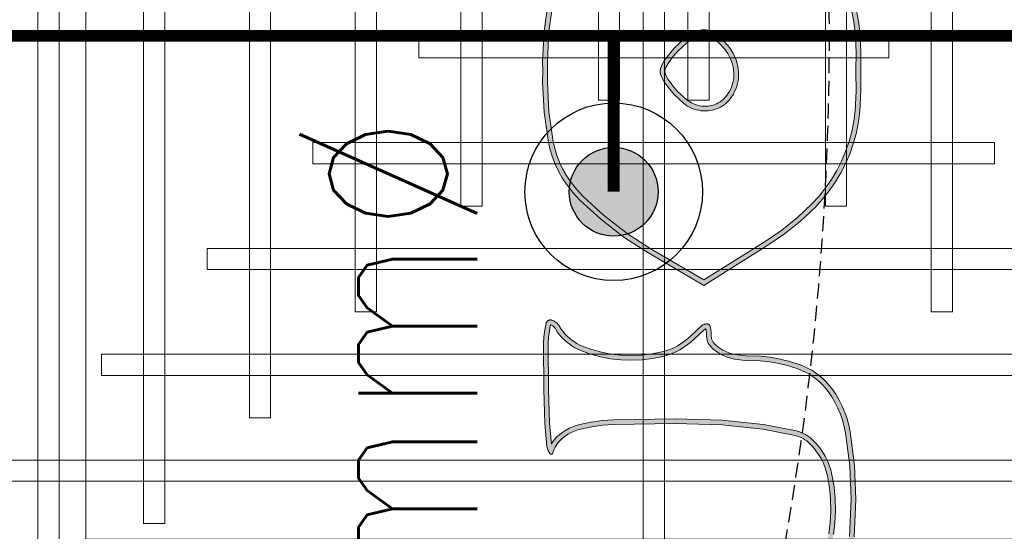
# Model space of a CAD drawing. Header units: millimetres. Extents: x -2073 to 35483, y -49920 to 11085.
# Tile 40 of 70: x 2981 to 3813, y -1872 to -1440. Entities that reach past the tile are written whole.
import ezdxf

# ---------------------------------------------------------------- set-up
doc = ezdxf.new("R2010")
doc.units = ezdxf.units.MM
doc.linetypes.add('DASHED', pattern=[19.05, 12.7, -6.35])
doc.linetypes.add('HIDDEN', pattern=[0.375, 0.25, -0.125])
doc.layers.add('Ceiling', color=14, linetype='Continuous', lineweight=9)
doc.layers.add('E Celing Lighting', color=5, linetype='DASHED', lineweight=5)
for name, color, linetype, true_color in [('FIRE-SPKLR-EQP', 1, 'Continuous', 0xff0000), ('FIRE-SPKLR-EQP-MPA-12SM-C', 2, 'HIDDEN', 0xffff00), ('FIRE-SPKLR-PIPE', 1, 'Continuous', 0xff0000), ('RCP LAYOUT', 9, 'Continuous', 0x808080), ('UPRIGHT SPRINKLER EQP', 1, 'Continuous', 0xff0000)]:
    doc.layers.add(name, color=color, linetype=linetype, true_color=true_color)
doc.layers.add('FIRE-SPKLR-TEXT', color=7, linetype='Continuous')
doc.styles.get("Standard").update_dxf_attribs({"font": 'arial.ttf', "width": 0.8})

# ---------------------------------------------------------------- blocks, each defined once
blk = doc.blocks.new('UPRIGHT SPRINKLER')
at = {"layer": 'FIRE-SPKLR-EQP-MPA-12SM-C', "linetype": 'DASHED'}
blk.add_circle((0, 0), 2450, dxfattribs=at)
blk = doc.blocks.new('SPKLR-EQP-PENDENT-68C')
at = {"layer": 'FIRE-SPKLR-EQP'}
h = blk.add_hatch(color=256, dxfattribs=at)
h.dxf.hatch_style = 1
h.paths.add_polyline_path([(37.5, 0, 1), (-37.5, 0, 1)])
for radius in [75, 37.5]:
    blk.add_circle((0, 0), radius, dxfattribs=at)
at = {"layer": 'FIRE-SPKLR-EQP-MPA-12SM-C'}
blk.add_circle((0, 0), 2450, dxfattribs=at)
blk = doc.blocks.new('kuaryfjeh')
at = {"ltscale": 0.25, "true_color": 0x808080}
h = blk.add_hatch(color=8, dxfattribs=at)
h.dxf.hatch_style = 1
h.paths.add_polyline_path([(63.599, -15.074), (63.908, -14.944), (64.204, -14.794), (64.49, -14.623), (64.763, -14.434), (65.023, -14.226), (65.268, -14.001), (65.706, -13.536), (66.106, -13.037), (66.469, -12.507), (67.698, -10.546), (66.697, -8.834), (66.217, -8.097), (65.635, -7.35), (65.042, -6.698), (64.806, -6.479), (64.552, -6.281), (64.358, -6.154), (64.155, -6.041), (63.945, -5.943), (63.729, -5.859), (63.507, -5.791), (63.281, -5.74), (62.335, -5.603), (61.379, -5.553), (61.048, -5.556), (60.716, -5.553), (59.76, -5.603), (58.814, -5.74), (58.589, -5.791), (58.367, -5.859), (58.15, -5.943), (57.94, -6.041), (57.737, -6.154), (57.543, -6.281), (57.289, -6.479), (57.053, -6.698), (56.46, -7.35), (55.878, -8.097), (55.398, -8.834), (54.397, -10.546), (55.627, -12.507), (55.989, -13.037), (56.389, -13.536), (56.827, -14.001), (57.072, -14.226), (57.332, -14.434), (57.606, -14.623), (57.891, -14.794), (58.188, -14.944), (58.496, -15.074), (58.813, -15.184), (59.136, -15.271), (59.464, -15.336), (59.796, -15.379), (60.417, -15.415), (61.048, -15.406), (61.678, -15.415), (62.3, -15.379), (62.631, -15.336), (62.96, -15.271), (63.283, -15.184)], flags=16)
h.paths.add_polyline_path([(61.681, -15.565), (62.314, -15.529), (62.656, -15.484), (62.994, -15.417), (63.327, -15.327), (63.653, -15.215), (63.971, -15.08), (64.277, -14.925), (64.571, -14.75), (64.853, -14.554), (65.121, -14.34), (65.374, -14.108), (65.819, -13.634), (66.227, -13.127), (66.594, -12.589), (67.874, -10.549), (66.825, -8.756), (66.34, -8.01), (65.75, -7.253), (65.149, -6.592), (64.904, -6.364), (64.639, -6.159), (64.436, -6.026), (64.224, -5.907), (64.004, -5.804), (63.777, -5.717), (63.545, -5.646), (63.309, -5.592), (62.35, -5.453), (61.382, -5.403), (61.048, -5.406), (60.713, -5.403), (59.745, -5.453), (58.786, -5.592), (58.55, -5.646), (58.318, -5.717), (58.091, -5.804), (57.872, -5.907), (57.659, -6.026), (57.456, -6.159), (57.192, -6.364), (56.946, -6.592), (56.345, -7.253), (55.756, -8.01), (55.271, -8.756), (54.221, -10.549), (55.501, -12.589), (55.868, -13.127), (56.276, -13.634), (56.722, -14.108), (56.974, -14.34), (57.242, -14.554), (57.524, -14.75), (57.819, -14.925), (58.124, -15.08), (58.442, -15.215), (58.768, -15.327), (59.101, -15.417), (59.44, -15.484), (59.782, -15.529), (60.414, -15.565), (61.048, -15.556)])
h = blk.add_hatch(color=8, dxfattribs=at)
h.dxf.hatch_style = 1
h.paths.add_polyline_path([(72.908, -5.701), (72.938, -5.685), (72.271, -5.62), (71.2, -5.586), (69.738, -5.583), (69.527, -5.594), (69.32, -5.621), (69.125, -5.65), (69.133, -5.669), (69.142, -5.689), (69.153, -5.708), (69.165, -5.726), (69.178, -5.743), (69.193, -5.759), (69.208, -5.775), (69.224, -5.789), (69.242, -5.802), (69.264, -5.816), (69.352, -5.871), (69.439, -5.935), (69.522, -6.004), (69.601, -6.079), (69.674, -6.159), (69.742, -6.244), (69.805, -6.332), (69.861, -6.425), (69.911, -6.521), (69.955, -6.621), (70.066, -6.931), (70.153, -7.249), (70.214, -7.572), (70.25, -7.9), (70.261, -8.238), (70.247, -8.576), (70.206, -8.911), (70.14, -9.243), (70.102, -9.382), (70.054, -9.518), (69.997, -9.651), (69.932, -9.78), (69.857, -9.903), (69.775, -10.021), (69.684, -10.134), (69.59, -10.235), (69.283, -10.569), (69.278, -10.575), (69.273, -10.583), (69.268, -10.59), (69.264, -10.598), (69.261, -10.606), (69.258, -10.615), (69.305, -10.623), (69.392, -10.632), (69.515, -10.636), (69.549, -10.64), (69.583, -10.646), (69.617, -10.654), (69.65, -10.664), (69.682, -10.676), (69.714, -10.691), (69.744, -10.708), (69.773, -10.726), (69.801, -10.747), (69.828, -10.769), (69.885, -10.825), (69.938, -10.885), (69.986, -10.948), (70.03, -11.015), (70.07, -11.085), (70.12, -11.191), (70.163, -11.302), (70.198, -11.414), (70.225, -11.529), (70.253, -11.698), (70.27, -11.868), (70.286, -12.346), (70.318, -12.651), (70.37, -12.953), (70.443, -13.252), (70.536, -13.544), (70.586, -13.671), (70.644, -13.794), (70.711, -13.914), (70.784, -14.028), (70.866, -14.137), (70.954, -14.241), (71.049, -14.339), (71.15, -14.43), (71.256, -14.514), (71.427, -14.63), (71.605, -14.735), (71.789, -14.828), (71.979, -14.909), (72.174, -14.976), (72.373, -15.031), (72.574, -15.072), (73.634, -15.205), (74.7, -15.25), (75.887, -15.195), (77.065, -15.03), (77.22, -14.995), (77.373, -14.949), (77.523, -14.891), (77.668, -14.823), (77.807, -14.744), (77.941, -14.655), (78.068, -14.557), (78.187, -14.449), (78.299, -14.333), (78.408, -14.203), (78.509, -14.065), (78.601, -13.921), (78.683, -13.771), (78.755, -13.615), (78.817, -13.456), (78.868, -13.293), (78.909, -13.126), (78.939, -12.958), (79.083, -11.619), (79.134, -10.269), (79.205, -8.189), (79.236, -7.874), (79.289, -7.562), (79.364, -7.254), (79.46, -6.953), (79.51, -6.824), (79.569, -6.699), (79.637, -6.578), (79.712, -6.462), (79.796, -6.351), (79.886, -6.247), (79.983, -6.149), (80.136, -6.015), (80.299, -5.894), (80.47, -5.786), (80.65, -5.692), (80.687, -5.676), (80.678, -5.673), (80.658, -5.668), (80.008, -5.586), (79.054, -5.549), (77.366, -5.538), (77.308, -5.541), (77.252, -5.547), (77.197, -5.557), (77.143, -5.571), (77.09, -5.588), (77.038, -5.61), (76.988, -5.635), (76.985, -5.637), (76.982, -5.639), (76.98, -5.642), (76.978, -5.645), (76.976, -5.648), (76.975, -5.652), (76.974, -5.656), (76.974, -5.66), (76.974, -5.663), (76.975, -5.667), (76.977, -5.671), (76.978, -5.674), (77.189, -5.97), (77.423, -6.253), (77.538, -6.39), (77.647, -6.538), (77.745, -6.694), (77.833, -6.856), (77.91, -7.024), (77.975, -7.196), (78.029, -7.372), (78.071, -7.552), (78.245, -8.638), (78.338, -9.734), (78.347, -10.864), (78.269, -11.992), (78.22, -12.328), (78.145, -12.66), (78.046, -12.984), (77.922, -13.3), (77.774, -13.605), (77.715, -13.709), (77.648, -13.808), (77.575, -13.902), (77.495, -13.991), (77.409, -14.074), (77.318, -14.151), (77.221, -14.221), (77.12, -14.284), (77.015, -14.339), (76.906, -14.388), (76.553, -14.515), (76.191, -14.615), (75.823, -14.688), (75.451, -14.733), (75.066, -14.752), (74.681, -14.742), (74.298, -14.705), (73.918, -14.639), (73.764, -14.601), (73.614, -14.552), (73.467, -14.491), (73.325, -14.42), (73.188, -14.339), (73.058, -14.249), (72.934, -14.148), (72.818, -14.04), (72.765, -13.982), (72.716, -13.922), (72.671, -13.858), (72.631, -13.791), (72.595, -13.722), (72.564, -13.65), (72.538, -13.576), (72.517, -13.5), (72.313, -12.457), (72.174, -11.136), (72.129, -9.632), (72.164, -7.661), (72.189, -7.301), (72.238, -6.943), (72.312, -6.589), (72.344, -6.473), (72.385, -6.36), (72.434, -6.25), (72.491, -6.144), (72.555, -6.043), (72.627, -5.947), (72.676, -5.89), (72.729, -5.837), (72.785, -5.787), (72.845, -5.742)], flags=16)
h.paths.add_polyline_path([(77.387, -13.887), (77.46, -13.806), (77.527, -13.72), (77.587, -13.63), (77.642, -13.535), (77.784, -13.24), (77.904, -12.935), (78, -12.621), (78.072, -12.301), (78.12, -11.976), (78.197, -10.86), (78.188, -9.741), (78.096, -8.656), (77.924, -7.581), (77.884, -7.411), (77.833, -7.245), (77.771, -7.082), (77.699, -6.923), (77.616, -6.77), (77.523, -6.623), (77.42, -6.482), (77.308, -6.349), (77.069, -6.062), (76.853, -5.757), (76.847, -5.747), (76.842, -5.736), (76.837, -5.726), (76.833, -5.714), (76.83, -5.703), (76.827, -5.692), (76.825, -5.68), (76.824, -5.668), (76.824, -5.656), (76.825, -5.645), (76.826, -5.633), (76.828, -5.621), (76.831, -5.61), (76.835, -5.599), (76.839, -5.588), (76.844, -5.577), (76.85, -5.567), (76.856, -5.557), (76.863, -5.548), (76.871, -5.539), (76.879, -5.53), (76.888, -5.522), (76.897, -5.515), (76.907, -5.509), (76.917, -5.503), (76.976, -5.473), (77.038, -5.448), (77.101, -5.427), (77.165, -5.41), (77.231, -5.398), (77.297, -5.391), (77.363, -5.388), (79.057, -5.399), (80.02, -5.436), (80.685, -5.52), (80.716, -5.527), (80.746, -5.537), (80.776, -5.548), (80.805, -5.561), (80.834, -5.576), (80.861, -5.593), (80.887, -5.612), (80.911, -5.633), (80.915, -5.636), (80.918, -5.639), (80.921, -5.643), (80.924, -5.647), (80.926, -5.651), (80.928, -5.655), (80.93, -5.659), (80.932, -5.664), (80.933, -5.668), (80.934, -5.673), (80.935, -5.677), (80.935, -5.682), (80.935, -5.687), (80.935, -5.691), (80.934, -5.696), (80.934, -5.701), (80.932, -5.705), (80.931, -5.71), (80.929, -5.714), (80.927, -5.718), (80.925, -5.722), (80.922, -5.726), (80.92, -5.73), (80.917, -5.734), (80.913, -5.737), (80.91, -5.74), (80.906, -5.743), (80.902, -5.746), (80.898, -5.748), (80.894, -5.75), (80.89, -5.752), (80.714, -5.827), (80.545, -5.916), (80.384, -6.018), (80.23, -6.132), (80.086, -6.258), (79.996, -6.349), (79.912, -6.446), (79.835, -6.548), (79.765, -6.655), (79.703, -6.767), (79.648, -6.883), (79.601, -7.003), (79.508, -7.295), (79.436, -7.592), (79.385, -7.894), (79.354, -8.199), (79.284, -10.274), (79.233, -11.63), (79.087, -12.979), (79.056, -13.157), (79.013, -13.333), (78.958, -13.506), (78.893, -13.674), (78.817, -13.838), (78.73, -13.997), (78.633, -14.149), (78.527, -14.295), (78.411, -14.433), (78.292, -14.557), (78.164, -14.672), (78.029, -14.777), (77.886, -14.872), (77.737, -14.956), (77.582, -15.029), (77.422, -15.091), (77.259, -15.14), (77.092, -15.178), (75.901, -15.344), (74.701, -15.4), (73.622, -15.355), (72.55, -15.22), (72.338, -15.177), (72.13, -15.12), (71.925, -15.049), (71.726, -14.965), (71.533, -14.867), (71.346, -14.757), (71.168, -14.634), (71.053, -14.544), (70.945, -14.447), (70.843, -14.342), (70.748, -14.231), (70.661, -14.114), (70.582, -13.991), (70.511, -13.863), (70.448, -13.731), (70.395, -13.594), (70.299, -13.292), (70.223, -12.984), (70.169, -12.671), (70.137, -12.356), (70.121, -11.878), (70.105, -11.718), (70.078, -11.559), (70.053, -11.454), (70.021, -11.351), (69.982, -11.251), (69.936, -11.153), (69.902, -11.093), (69.864, -11.035), (69.822, -10.98), (69.776, -10.929), (69.727, -10.88), (69.708, -10.865), (69.688, -10.85), (69.667, -10.837), (69.646, -10.825), (69.623, -10.814), (69.601, -10.806), (69.577, -10.798), (69.553, -10.793), (69.529, -10.788), (69.505, -10.786), (69.382, -10.782), (69.285, -10.772), (69.188, -10.755), (69.181, -10.753), (69.174, -10.751), (69.167, -10.748), (69.161, -10.745), (69.154, -10.741), (69.148, -10.737), (69.143, -10.733), (69.137, -10.728), (69.132, -10.723), (69.127, -10.717), (69.123, -10.711), (69.119, -10.705), (69.115, -10.699), (69.112, -10.692), (69.109, -10.685), (69.107, -10.678), (69.106, -10.671), (69.104, -10.664), (69.104, -10.657), (69.103, -10.649), (69.104, -10.63), (69.106, -10.611), (69.109, -10.592), (69.114, -10.573), (69.12, -10.554), (69.128, -10.536), (69.136, -10.519), (69.146, -10.502), (69.157, -10.486), (69.169, -10.471), (69.48, -10.134), (69.571, -10.036), (69.655, -9.931), (69.732, -9.822), (69.801, -9.707), (69.862, -9.587), (69.914, -9.464), (69.959, -9.337), (69.994, -9.208), (70.058, -8.888), (70.097, -8.563), (70.111, -8.237), (70.101, -7.91), (70.066, -7.594), (70.007, -7.282), (69.923, -6.976), (69.816, -6.677), (69.776, -6.587), (69.73, -6.499), (69.679, -6.415), (69.622, -6.334), (69.56, -6.257), (69.494, -6.184), (69.422, -6.116), (69.347, -6.053), (69.267, -5.995), (69.184, -5.943), (69.157, -5.925), (69.131, -5.906), (69.107, -5.885), (69.084, -5.863), (69.062, -5.839), (69.043, -5.813), (69.025, -5.786), (69.009, -5.758), (68.995, -5.729), (68.983, -5.699), (68.981, -5.69), (68.978, -5.681), (68.977, -5.672), (68.976, -5.663), (68.975, -5.653), (68.976, -5.644), (68.977, -5.635), (68.978, -5.626), (68.98, -5.617), (68.983, -5.608), (68.986, -5.599), (68.99, -5.591), (68.994, -5.583), (68.999, -5.575), (69.004, -5.567), (69.01, -5.56), (69.016, -5.554), (69.023, -5.547), (69.03, -5.542), (69.038, -5.536), (69.046, -5.532), (69.054, -5.527), (69.062, -5.524), (69.071, -5.52), (69.08, -5.518), (69.295, -5.473), (69.514, -5.444), (69.734, -5.433), (71.202, -5.436), (72.281, -5.47), (73.016, -5.541), (73.05, -5.548), (73.084, -5.556), (73.117, -5.567), (73.149, -5.581), (73.18, -5.596), (73.21, -5.614), (73.239, -5.634), (73.242, -5.636), (73.244, -5.639), (73.247, -5.641), (73.249, -5.644), (73.251, -5.647), (73.253, -5.65), (73.255, -5.653), (73.257, -5.656), (73.258, -5.66), (73.259, -5.663), (73.26, -5.667), (73.26, -5.67), (73.261, -5.674), (73.261, -5.677), (73.261, -5.681), (73.26, -5.685), (73.26, -5.688), (73.259, -5.692), (73.258, -5.695), (73.257, -5.698), (73.255, -5.702), (73.254, -5.705), (73.252, -5.708), (73.25, -5.711), (73.247, -5.714), (73.245, -5.716), (73.242, -5.719), (73.24, -5.721), (73.237, -5.723), (73.234, -5.725), (73.231, -5.727), (73.227, -5.728), (73.224, -5.729), (73.221, -5.73), (73.159, -5.749), (73.099, -5.772), (73.041, -5.799), (72.985, -5.83), (72.931, -5.865), (72.88, -5.904), (72.831, -5.946), (72.786, -5.992), (72.744, -6.04), (72.679, -6.128), (72.62, -6.22), (72.569, -6.316), (72.524, -6.416), (72.487, -6.519), (72.457, -6.624), (72.386, -6.969), (72.339, -7.317), (72.314, -7.667), (72.279, -9.631), (72.324, -11.126), (72.461, -12.434), (72.663, -13.466), (72.681, -13.531), (72.704, -13.595), (72.731, -13.658), (72.762, -13.718), (72.797, -13.776), (72.836, -13.832), (72.879, -13.884), (72.925, -13.934), (73.033, -14.035), (73.148, -14.129), (73.269, -14.213), (73.396, -14.289), (73.529, -14.355), (73.665, -14.411), (73.806, -14.457), (73.949, -14.492), (74.318, -14.556), (74.69, -14.592), (75.064, -14.602), (75.438, -14.584), (75.799, -14.54), (76.157, -14.469), (76.508, -14.372), (76.851, -14.248), (76.95, -14.204), (77.045, -14.154), (77.138, -14.096), (77.225, -14.032), (77.309, -13.962)])
h = blk.add_hatch(color=8, dxfattribs=at)
h.dxf.hatch_style = 1
h.paths.add_polyline_path([(60.904, -11.483), (60.995, -11.498), (61.087, -11.506), (61.166, -11.507), (61.245, -11.502), (61.323, -11.492), (61.401, -11.476), (61.477, -11.455), (61.552, -11.428), (61.625, -11.396), (61.695, -11.36), (61.763, -11.318), (61.827, -11.271), (61.872, -11.234), (61.914, -11.193), (61.953, -11.15), (61.99, -11.104), (62.023, -11.056), (62.053, -11.005), (62.079, -10.953), (62.101, -10.899), (62.12, -10.843), (62.135, -10.787), (62.146, -10.729), (62.154, -10.671), (62.157, -10.605), (62.156, -10.538), (62.15, -10.473), (62.14, -10.407), (62.125, -10.343), (62.105, -10.28), (62.082, -10.218), (62.053, -10.159), (62.021, -10.101), (61.985, -10.046), (61.946, -9.996), (61.692, -9.722), (61.561, -9.605), (61.422, -9.496), (61.299, -9.413), (61.17, -9.338), (61.154, -9.33), (61.136, -9.323), (61.118, -9.317), (61.1, -9.312), (61.081, -9.309), (61.063, -9.307), (61.044, -9.307), (61.025, -9.307), (61.006, -9.309), (60.988, -9.312), (60.969, -9.317), (60.952, -9.323), (60.934, -9.33), (60.917, -9.338), (60.789, -9.413), (60.666, -9.496), (60.526, -9.605), (60.396, -9.722), (60.142, -9.995), (60.055, -10.109), (59.977, -10.231), (59.909, -10.359), (59.898, -10.385), (59.888, -10.411), (59.88, -10.438), (59.874, -10.466), (59.869, -10.494), (59.867, -10.522), (59.866, -10.55), (59.867, -10.579), (59.87, -10.607), (59.877, -10.641), (59.885, -10.675), (59.896, -10.708), (59.908, -10.74), (59.924, -10.772), (59.941, -10.802), (59.96, -10.831), (59.98, -10.857), (60.145, -11.041), (60.327, -11.208), (60.399, -11.264), (60.476, -11.316), (60.556, -11.361), (60.64, -11.401), (60.726, -11.435), (60.814, -11.462)], flags=16)
h.paths.add_polyline_path([(62.149, -10.023), (62.187, -10.09), (62.219, -10.159), (62.247, -10.231), (62.27, -10.304), (62.287, -10.379), (62.299, -10.454), (62.306, -10.531), (62.307, -10.607), (62.303, -10.684), (62.295, -10.752), (62.282, -10.82), (62.264, -10.887), (62.242, -10.952), (62.215, -11.016), (62.184, -11.077), (62.149, -11.137), (62.111, -11.193), (62.068, -11.247), (62.022, -11.298), (61.972, -11.346), (61.919, -11.39), (61.846, -11.442), (61.77, -11.49), (61.69, -11.532), (61.607, -11.568), (61.523, -11.598), (61.436, -11.622), (61.348, -11.64), (61.259, -11.652), (61.169, -11.657), (61.079, -11.655), (60.976, -11.647), (60.875, -11.631), (60.774, -11.607), (60.676, -11.577), (60.58, -11.539), (60.487, -11.494), (60.397, -11.443), (60.311, -11.386), (60.23, -11.323), (60.039, -11.147), (59.865, -10.953), (59.837, -10.918), (59.813, -10.88), (59.791, -10.841), (59.771, -10.801), (59.754, -10.759), (59.741, -10.716), (59.73, -10.672), (59.722, -10.628), (59.718, -10.59), (59.716, -10.552), (59.717, -10.514), (59.72, -10.476), (59.726, -10.438), (59.735, -10.401), (59.745, -10.364), (59.758, -10.328), (59.774, -10.294), (59.848, -10.155), (59.932, -10.023), (60.027, -9.899), (60.29, -9.615), (60.43, -9.49), (60.577, -9.375), (60.709, -9.285), (60.846, -9.206), (60.873, -9.193), (60.9, -9.182), (60.928, -9.173), (60.956, -9.166), (60.985, -9.161), (61.014, -9.157), (61.044, -9.156), (61.073, -9.157), (61.102, -9.161), (61.131, -9.166), (61.16, -9.173), (61.187, -9.182), (61.215, -9.193), (61.241, -9.206), (61.379, -9.285), (61.51, -9.375), (61.658, -9.49), (61.797, -9.615), (62.061, -9.899), (62.107, -9.959)])
at = {"layer": 'E Celing Lighting', "color": 8, "true_color": 0x808080}
for points in [[(59.101, -15.417), (59.44, -15.484), (59.782, -15.529), (60.414, -15.565), (61.048, -15.556), (61.681, -15.565), (62.314, -15.529), (62.656, -15.484), (62.994, -15.417), (63.327, -15.327), (63.653, -15.215), (63.971, -15.08), (64.277, -14.925), (64.571, -14.75), (64.853, -14.554), (65.121, -14.34), (65.374, -14.108), (65.819, -13.634), (66.227, -13.127), (66.594, -12.589), (67.874, -10.549), (66.825, -8.756), (66.34, -8.01), (65.75, -7.253), (65.149, -6.592), (64.904, -6.364), (64.639, -6.159), (64.436, -6.026), (64.224, -5.907), (64.004, -5.804), (63.777, -5.717), (63.545, -5.646), (63.309, -5.592), (62.35, -5.453), (61.382, -5.403), (61.048, -5.406), (60.713, -5.403), (59.745, -5.453), (58.786, -5.592)], [(59.136, -15.271), (59.464, -15.336), (59.796, -15.379), (60.417, -15.415), (61.048, -15.406), (61.678, -15.415), (62.3, -15.379), (62.631, -15.336), (62.96, -15.271), (63.283, -15.184), (63.599, -15.074), (63.908, -14.944), (64.204, -14.794), (64.49, -14.623), (64.763, -14.434), (65.023, -14.226), (65.268, -14.001), (65.706, -13.536), (66.106, -13.037), (66.469, -12.507), (67.698, -10.546), (66.697, -8.834), (66.217, -8.097), (65.635, -7.35), (65.042, -6.698), (64.806, -6.479), (64.552, -6.281), (64.358, -6.154), (64.155, -6.041), (63.945, -5.943), (63.729, -5.859), (63.507, -5.791), (63.281, -5.74), (62.335, -5.603), (61.379, -5.553), (61.048, -5.556), (60.716, -5.553), (59.76, -5.603), (58.814, -5.74)], [(75.901, -15.344), (74.701, -15.4), (73.622, -15.355), (72.55, -15.22), (72.338, -15.177), (72.13, -15.12), (71.925, -15.049), (71.726, -14.965), (71.533, -14.867), (71.346, -14.757), (71.168, -14.634), (71.053, -14.544), (70.945, -14.447), (70.843, -14.342), (70.748, -14.231), (70.661, -14.114), (70.582, -13.991), (70.511, -13.863), (70.448, -13.731), (70.395, -13.594), (70.299, -13.292), (70.223, -12.984), (70.169, -12.671), (70.137, -12.356), (70.121, -11.878), (70.105, -11.718), (70.078, -11.559), (70.053, -11.454), (70.021, -11.351), (69.982, -11.251), (69.936, -11.153), (69.902, -11.093), (69.864, -11.035), (69.822, -10.98), (69.776, -10.929), (69.727, -10.88), (69.708, -10.865), (69.688, -10.85), (69.667, -10.837), (69.646, -10.825), (69.623, -10.814), (69.601, -10.806), (69.577, -10.798), (69.553, -10.793), (69.529, -10.788), (69.505, -10.786), (69.382, -10.782), (69.285, -10.772), (69.188, -10.755), (69.181, -10.753), (69.174, -10.751), (69.167, -10.748), (69.161, -10.745), (69.154, -10.741), (69.148, -10.737), (69.143, -10.733), (69.137, -10.728), (69.132, -10.723), (69.127, -10.717), (69.123, -10.711), (69.119, -10.705), (69.115, -10.699), (69.112, -10.692), (69.109, -10.685), (69.107, -10.678), (69.106, -10.671), (69.104, -10.664), (69.104, -10.657), (69.103, -10.649), (69.104, -10.63), (69.106, -10.611), (69.109, -10.592), (69.114, -10.573), (69.12, -10.554), (69.128, -10.536), (69.136, -10.519), (69.146, -10.502), (69.157, -10.486), (69.169, -10.471), (69.48, -10.134), (69.571, -10.036), (69.655, -9.931), (69.732, -9.822), (69.801, -9.707), (69.862, -9.587), (69.914, -9.464), (69.959, -9.337), (69.994, -9.208), (70.058, -8.888), (70.097, -8.563), (70.111, -8.237), (70.101, -7.91), (70.066, -7.594), (70.007, -7.282), (69.923, -6.976), (69.816, -6.677), (69.776, -6.587), (69.73, -6.499), (69.679, -6.415), (69.622, -6.334), (69.56, -6.257), (69.494, -6.184), (69.422, -6.116), (69.347, -6.053), (69.267, -5.995), (69.184, -5.943), (69.157, -5.925), (69.131, -5.906), (69.107, -5.885), (69.084, -5.863), (69.062, -5.839), (69.043, -5.813), (69.025, -5.786), (69.009, -5.758), (68.995, -5.729), (68.983, -5.699), (68.981, -5.69), (68.978, -5.681), (68.977, -5.672), (68.976, -5.663), (68.975, -5.653), (68.976, -5.644), (68.977, -5.635), (68.978, -5.626), (68.98, -5.617), (68.983, -5.608), (68.986, -5.599), (68.99, -5.591), (68.994, -5.583), (68.999, -5.575), (69.004, -5.567), (69.01, -5.56), (69.016, -5.554), (69.023, -5.547), (69.03, -5.542), (69.038, -5.536), (69.046, -5.532), (69.054, -5.527), (69.062, -5.524), (69.071, -5.52), (69.08, -5.518), (69.295, -5.473), (69.514, -5.444), (69.734, -5.433), (71.202, -5.436), (72.281, -5.47), (73.016, -5.541), (73.05, -5.548), (73.084, -5.556), (73.117, -5.567), (73.149, -5.581), (73.18, -5.596), (73.21, -5.614), (73.239, -5.634), (73.242, -5.636), (73.244, -5.639), (73.247, -5.641), (73.249, -5.644), (73.251, -5.647), (73.253, -5.65), (73.255, -5.653), (73.257, -5.656), (73.258, -5.66), (73.259, -5.663), (73.26, -5.667), (73.26, -5.67), (73.261, -5.674), (73.261, -5.677), (73.261, -5.681), (73.26, -5.685), (73.26, -5.688), (73.259, -5.692), (73.258, -5.695), (73.257, -5.698), (73.255, -5.702), (73.254, -5.705), (73.252, -5.708), (73.25, -5.711), (73.247, -5.714), (73.245, -5.716), (73.242, -5.719), (73.24, -5.721), (73.237, -5.723), (73.234, -5.725), (73.231, -5.727), (73.227, -5.728), (73.224, -5.729), (73.221, -5.73), (73.159, -5.749), (73.099, -5.772), (73.041, -5.799), (72.985, -5.83), (72.931, -5.865), (72.88, -5.904), (72.831, -5.946), (72.786, -5.992), (72.744, -6.04), (72.679, -6.128), (72.62, -6.22), (72.569, -6.316), (72.524, -6.416), (72.487, -6.519), (72.457, -6.624), (72.386, -6.969), (72.339, -7.317), (72.314, -7.667), (72.279, -9.631), (72.324, -11.126), (72.461, -12.434), (72.663, -13.466), (72.681, -13.531), (72.704, -13.595), (72.731, -13.658), (72.762, -13.718), (72.797, -13.776), (72.836, -13.832), (72.879, -13.884), (72.925, -13.934), (73.033, -14.035), (73.148, -14.129), (73.269, -14.213), (73.396, -14.289), (73.529, -14.355), (73.665, -14.411), (73.806, -14.457), (73.949, -14.492), (74.318, -14.556), (74.69, -14.592), (75.064, -14.602), (75.438, -14.584), (75.799, -14.54)], [(75.823, -14.688), (75.451, -14.733), (75.066, -14.752), (74.681, -14.742), (74.298, -14.705), (73.918, -14.639), (73.764, -14.601), (73.614, -14.552), (73.467, -14.491), (73.325, -14.42), (73.188, -14.339), (73.058, -14.249), (72.934, -14.148), (72.818, -14.04), (72.765, -13.982), (72.716, -13.922), (72.671, -13.858), (72.631, -13.791), (72.595, -13.722), (72.564, -13.65), (72.538, -13.576), (72.517, -13.5), (72.313, -12.457), (72.174, -11.136), (72.129, -9.632), (72.164, -7.661), (72.189, -7.301), (72.238, -6.943), (72.312, -6.589), (72.344, -6.473), (72.385, -6.36), (72.434, -6.25), (72.491, -6.144), (72.555, -6.043), (72.627, -5.947), (72.676, -5.89), (72.729, -5.837), (72.785, -5.787), (72.845, -5.742), (72.908, -5.701), (72.938, -5.685), (72.271, -5.62), (71.2, -5.586), (69.738, -5.583), (69.527, -5.594), (69.32, -5.621), (69.125, -5.65), (69.133, -5.669), (69.142, -5.689), (69.153, -5.708), (69.165, -5.726), (69.178, -5.743), (69.193, -5.759), (69.208, -5.775), (69.224, -5.789), (69.242, -5.802), (69.264, -5.816), (69.352, -5.871), (69.439, -5.935), (69.522, -6.004), (69.601, -6.079), (69.674, -6.159), (69.742, -6.244), (69.805, -6.332), (69.861, -6.425), (69.911, -6.521), (69.955, -6.621), (70.066, -6.931), (70.153, -7.249), (70.214, -7.572), (70.25, -7.9), (70.261, -8.238), (70.247, -8.576), (70.206, -8.911), (70.14, -9.243), (70.102, -9.382), (70.054, -9.518), (69.997, -9.651), (69.932, -9.78), (69.857, -9.903), (69.775, -10.021), (69.684, -10.134), (69.59, -10.235), (69.283, -10.569), (69.278, -10.575), (69.273, -10.583), (69.268, -10.59), (69.264, -10.598), (69.261, -10.606), (69.258, -10.615), (69.305, -10.623), (69.392, -10.632), (69.515, -10.636), (69.549, -10.64), (69.583, -10.646), (69.617, -10.654), (69.65, -10.664), (69.682, -10.676), (69.714, -10.691), (69.744, -10.708), (69.773, -10.726), (69.801, -10.747), (69.828, -10.769), (69.885, -10.825), (69.938, -10.885), (69.986, -10.948), (70.03, -11.015), (70.07, -11.085), (70.12, -11.191), (70.163, -11.302), (70.198, -11.414), (70.225, -11.529), (70.253, -11.698), (70.27, -11.868), (70.286, -12.346), (70.318, -12.651), (70.37, -12.953), (70.443, -13.252), (70.536, -13.544), (70.586, -13.671), (70.644, -13.794), (70.711, -13.914), (70.784, -14.028), (70.866, -14.137), (70.954, -14.241), (71.049, -14.339), (71.15, -14.43), (71.256, -14.514), (71.427, -14.63), (71.605, -14.735), (71.789, -14.828), (71.979, -14.909), (72.174, -14.976), (72.373, -15.031), (72.574, -15.072), (73.634, -15.205), (74.7, -15.25), (75.887, -15.195)]]:
    blk.add_lwpolyline(points, dxfattribs=at)
for points in [[(62.149, -10.023), (62.187, -10.09), (62.219, -10.159), (62.247, -10.231), (62.27, -10.304), (62.287, -10.379), (62.299, -10.454), (62.306, -10.531), (62.307, -10.607), (62.303, -10.684), (62.295, -10.752), (62.282, -10.82), (62.264, -10.887), (62.242, -10.952), (62.215, -11.016), (62.184, -11.077), (62.149, -11.137), (62.111, -11.193), (62.068, -11.247), (62.022, -11.298), (61.972, -11.346), (61.919, -11.39), (61.846, -11.442), (61.77, -11.49), (61.69, -11.532), (61.607, -11.568), (61.523, -11.598), (61.436, -11.622), (61.348, -11.64), (61.259, -11.652), (61.169, -11.657), (61.079, -11.655), (60.976, -11.647), (60.875, -11.631), (60.774, -11.607), (60.676, -11.577), (60.58, -11.539), (60.487, -11.494), (60.397, -11.443), (60.311, -11.386), (60.23, -11.323), (60.039, -11.147), (59.865, -10.953), (59.837, -10.918), (59.813, -10.88), (59.791, -10.841), (59.771, -10.801), (59.754, -10.759), (59.741, -10.716), (59.73, -10.672), (59.722, -10.628), (59.718, -10.59), (59.716, -10.552), (59.717, -10.514), (59.72, -10.476), (59.726, -10.438), (59.735, -10.401), (59.745, -10.364), (59.758, -10.328), (59.774, -10.294), (59.848, -10.155), (59.932, -10.023), (60.027, -9.899), (60.29, -9.615), (60.43, -9.49), (60.577, -9.375), (60.709, -9.285), (60.846, -9.206), (60.873, -9.193), (60.9, -9.182), (60.928, -9.173), (60.956, -9.166), (60.985, -9.161), (61.014, -9.157), (61.044, -9.156), (61.073, -9.157), (61.102, -9.161), (61.131, -9.166), (61.16, -9.173), (61.187, -9.182), (61.215, -9.193), (61.241, -9.206), (61.379, -9.285), (61.51, -9.375), (61.658, -9.49), (61.797, -9.615), (62.061, -9.899), (62.107, -9.959)], [(60.904, -11.483), (60.995, -11.498), (61.087, -11.506), (61.166, -11.507), (61.245, -11.502), (61.323, -11.492), (61.401, -11.476), (61.477, -11.455), (61.552, -11.428), (61.625, -11.396), (61.695, -11.36), (61.763, -11.318), (61.827, -11.271), (61.872, -11.234), (61.914, -11.193), (61.953, -11.15), (61.99, -11.104), (62.023, -11.056), (62.053, -11.005), (62.079, -10.953), (62.101, -10.899), (62.12, -10.843), (62.135, -10.787), (62.146, -10.729), (62.154, -10.671), (62.157, -10.605), (62.156, -10.538), (62.15, -10.473), (62.14, -10.407), (62.125, -10.343), (62.105, -10.28), (62.082, -10.218), (62.053, -10.159), (62.021, -10.101), (61.985, -10.046), (61.946, -9.996), (61.692, -9.722), (61.561, -9.605), (61.422, -9.496), (61.299, -9.413), (61.17, -9.338), (61.154, -9.33), (61.136, -9.323), (61.118, -9.317), (61.1, -9.312), (61.081, -9.309), (61.063, -9.307), (61.044, -9.307), (61.025, -9.307), (61.006, -9.309), (60.988, -9.312), (60.969, -9.317), (60.952, -9.323), (60.934, -9.33), (60.917, -9.338), (60.789, -9.413), (60.666, -9.496), (60.526, -9.605), (60.396, -9.722), (60.142, -9.995), (60.055, -10.109), (59.977, -10.231), (59.909, -10.359), (59.898, -10.385), (59.888, -10.411), (59.88, -10.438), (59.874, -10.466), (59.869, -10.494), (59.867, -10.522), (59.866, -10.55), (59.867, -10.579), (59.87, -10.607), (59.877, -10.641), (59.885, -10.675), (59.896, -10.708), (59.908, -10.74), (59.924, -10.772), (59.941, -10.802), (59.96, -10.831), (59.98, -10.857), (60.145, -11.041), (60.327, -11.208), (60.399, -11.264), (60.476, -11.316), (60.556, -11.361), (60.64, -11.401), (60.726, -11.435), (60.814, -11.462)]]:
    blk.add_lwpolyline(points, close=True, dxfattribs=at)
blk = doc.blocks.new('ceiling inst 2')
at = {"color": 8, "lineweight": 0, "ltscale": 0.25, "true_color": 0x808080}
blk.add_lwpolyline([(1722743.061, -79105.617), (1722780.851, -79105.617), (1722780.851, -79060.793), (1722743.061, -79060.793)], close=True, dxfattribs=at)
at = {"layer": 'Ceiling', "color": 8, "lineweight": 0, "ltscale": 0.25, "true_color": 0x808080}
for points in [[(1722761.604, -79108.617), (1722762.308, -79108.617), (1722762.308, -79057.793), (1722761.604, -79057.793)], [(1722782.444, -79108.617), (1722781.74, -79108.617), (1722781.74, -79057.793), (1722782.444, -79057.793)], [(1722778.222, -79105.098), (1722778.926, -79105.098), (1722778.926, -79061.312), (1722778.222, -79061.312)], [(1722774.704, -79101.58), (1722775.407, -79101.58), (1722775.407, -79064.83), (1722774.704, -79064.83)], [(1722752.023, -79098.062), (1722752.726, -79098.062), (1722752.726, -79068.348), (1722752.023, -79068.348)], [(1722771.186, -79098.062), (1722771.889, -79098.062), (1722771.889, -79068.348), (1722771.186, -79068.348)], [(1722756.248, -79094.544), (1722755.545, -79094.544), (1722755.545, -79071.866), (1722756.248, -79071.866)], [(1722767.667, -79094.544), (1722768.371, -79094.544), (1722768.371, -79071.866), (1722767.667, -79071.866)], [(1722760.822, -79091.026), (1722760.118, -79091.026), (1722760.118, -79075.385), (1722760.822, -79075.385)], [(1722763.094, -79091.026), (1722763.797, -79091.026), (1722763.797, -79075.385), (1722763.094, -79075.385)], [(1722769.778, -79089.618), (1722769.778, -79088.915), (1722754.137, -79088.915), (1722754.137, -79089.618)], [(1722773.297, -79093.136), (1722773.297, -79092.433), (1722750.619, -79092.433), (1722750.619, -79093.136)], [(1722776.815, -79096.655), (1722776.815, -79095.951), (1722747.101, -79095.951), (1722747.101, -79096.655)], [(1722780.333, -79100.173), (1722780.333, -79099.469), (1722743.583, -79099.469), (1722743.583, -79100.173)], [(1722783.851, -79102.988), (1722740.061, -79102.988), (1722740.061, -79103.691), (1722783.851, -79103.691)]]:
    blk.add_lwpolyline(points, close=True, dxfattribs=at)
blk = doc.blocks.new('grid 2')
at = {"color": 8, "true_color": 0x808080, "xscale": -1}
blk.add_blockref('ceiling inst 2', (3444354.934, 166.488), dxfattribs=at)
blk = doc.blocks.new('IRISH HOUSE-RCP LAYOUT')
at = {"xscale": 25.4, "yscale": 25.4, "zscale": 25.4}
blk.add_blockref('grid 2', (-43724944.67, 2003175.56), dxfattribs=at)
at = {"layer": 'E Celing Lighting', "color": 8, "true_color": 0x808080, "xscale": -26.46582335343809, "yscale": 26.46582335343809, "zscale": 26.46582335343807, "rotation": 90}
blk.add_blockref('kuaryfjeh', (3280.06, 132.29), dxfattribs=at)

msp = doc.modelspace()

# ---------------------------------------------------------------- linework, layer by layer
at = {"layer": 'FIRE-SPKLR-PIPE', "const_width": 10}
for points in [[(1289, -1453.33), (4165.02, -1453.33)], [(3483.07, -1584.99), (3483.07, -1453.33)]]:
    msp.add_lwpolyline(points, dxfattribs=at)

# ---------------------------------------------------------------- block references
at = {"layer": 'FIRE-SPKLR-EQP'}
msp.add_blockref('SPKLR-EQP-PENDENT-68C', (3483.07, -1584.99), dxfattribs=at)
at = {"layer": 'RCP LAYOUT'}
msp.add_blockref('IRISH HOUSE-RCP LAYOUT', (0, 0), dxfattribs=at)
at = {"layer": 'UPRIGHT SPRINKLER EQP'}
for p in [(1215.02, -1453.15), (4215.02, -1453.15)]:
    msp.add_blockref('UPRIGHT SPRINKLER', p, dxfattribs=at)

# ---------------------------------------------------------------- texts
at = {"layer": 'FIRE-SPKLR-TEXT', "insert": (3292.58, -1826.97), "char_height": 150, "attachment_point": 5, "rotation": 90}
msp.add_mtext_dynamic_manual_height_columns('\\pxqc;{\\Fromans|c0;25mm%%C}', width=1000, gutter_width=15540.71, heights=[500], dxfattribs=at)

doc.saveas('drawing.dxf')
